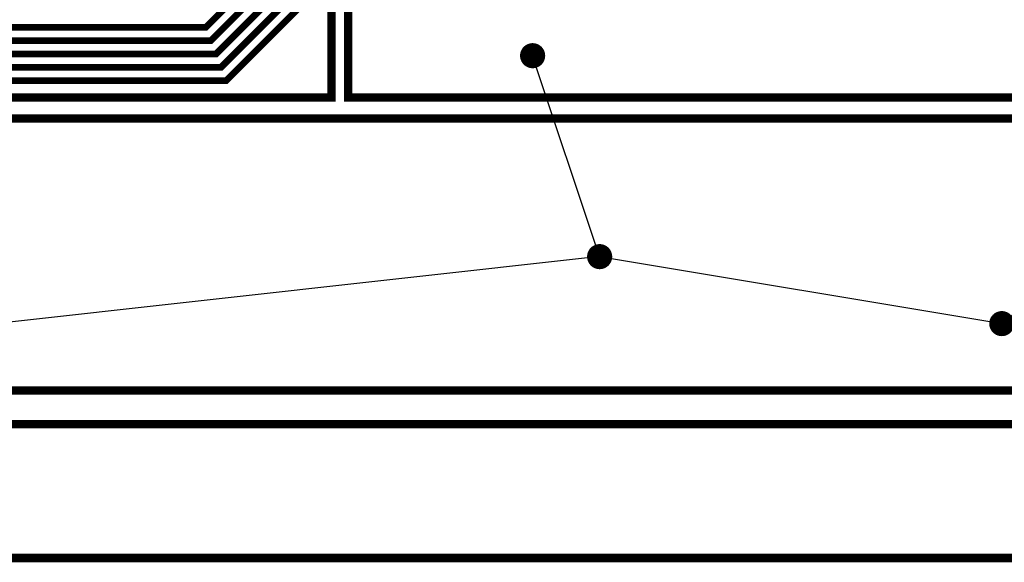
# Model space of a CAD drawing. Extents: x -1 to 210, y -5 to 148.
# Tile 39 of 52: x 138 to 167, y -4 to 12. Entities that reach past the tile are written whole.
import ezdxf

# ---------------------------------------------------------------- set-up
doc = ezdxf.new("R2010")
doc.units = 0
for name, pattern in [('POUR_01_-1_0_000000', [2, 1, 1]), ('SIG_12', [2, 1, 1]), ('SIG_135', [2, 1, 1]), ('SIG_136', [2, 1, 1]), ('SIG_147', [2, 1, 1]), ('SIG_158', [2, 1, 1]), ('SIG_169', [2, 1, 1]), ('SIG_17', [2, 1, 1]), ('SIG_52', [2, 1, 1]), ('SIG_94', [2, 1, 1]), ('TRMIDX_2048', [2, 1, 1])]:
    doc.linetypes.add(name, pattern=pattern)
for name, color, linetype in [('BOARD_OUTLINE_00', 254, 'CONTINUOUS'), ('COPPER_CUTOUT_03', 112, 'CONTINUOUS'), ('DIMENSION2_24', 254, 'CONTINUOUS'), ('DRIL_PLTE_THRU_01', 176, 'CONTINUOUS'), ('DRIL_PLTE_THRU_02', 255, 'CONTINUOUS'), ('DRIL_PLTE_THRU_03', 106, 'CONTINUOUS'), ('DRIL_PLTE_THRU_04', 16, 'CONTINUOUS'), ('DRIL_SYMBOL', 254, 'CONTINUOUS'), ('LINK_00', 57, 'CONTINUOUS'), ('PADS_BOT', 1, 'CONTINUOUS'), ('PADS_INNER', 5, 'CONTINUOUS'), ('PADS_TOP', 5, 'CONTINUOUS'), ('POUR_HEADER_01', 5, 'CONTINUOUS'), ('POUR_HEADER_02', 253, 'CONTINUOUS'), ('POUR_HEADER_03', 112, 'CONTINUOUS'), ('POUR_HEADER_04', 1, 'CONTINUOUS'), ('TRACE_04', 1, 'CONTINUOUS'), ('VIAPTS', 5, 'CONTINUOUS')]:
    doc.layers.add(name, color=color, linetype=linetype)

# ---------------------------------------------------------------- blocks, each defined once
blk = doc.blocks.new('BOARD_1')
at = {"layer": 'BOARD_OUTLINE_00', "const_width": 0.254}
blk.add_lwpolyline([(-5, 0), (200, 0), (200, 125), (-5, 125)], close=True, dxfattribs=at)
blk = doc.blocks.new('D_1dfeghi_4')
at = {"layer": 'DIMENSION2_24', "linetype": 'TRMIDX_2048', "const_width": 0.254}
blk.add_lwpolyline([(200, -4), (103.573, -4)], dxfattribs=at)
blk = doc.blocks.new('POUR_HEADER_0')
at = {"layer": 'POUR_HEADER_02', "linetype": 'POUR_01_-1_0_000000', "const_width": 0.25}
blk.add_lwpolyline([(104, -83), (141.75, -83), (141.75, -66.75), (136.25, -66.75), (136.25, -57.25), (144.5, -57.25), (144.5, -62), (152.25, -62), (152.25, -47.25), (138.25, -47.25), (138.25, -50.25), (136.25, -50.25), (136.25, -34.75), (169.25, -34.75), (169.25, -49.75), (176.5, -49.75), (176.5, -45.25), (186.5, -45.25), (186.5, -50), (194.5, -50), (194.5, -59.75), (190.75, -59.75), (190.75, -94.5), (-5, -94.5)], dxfattribs=at)
blk = doc.blocks.new('POUR_HEADER_4')
at = {"layer": 'POUR_HEADER_03', "linetype": 'POUR_01_-1_0_000000', "const_width": 0.25}
blk.add_lwpolyline([(-19.75, -1.25), (15.75, -1.25), (15.75, -4.75), (25.25, -4.75), (25.25, -61.25), (-2.25, -61.25), (-2.25, -106), (-25.75, -106), (-25.75, -70.75), (-16.75, -70.75), (-16.75, -50.25), (-30.5, -50.25), (-30.5, -40), (-53.25, -40), (-53.25, -46), (-59, -46), (-59, -34.75), (-2.25, -34.75), (-2.25, -52.25), (22, -52.25), (22, -22.5), (0, -22.5), (0, -6.5), (-19.75, -6.5)], close=True, dxfattribs=at)
blk = doc.blocks.new('POUR_HEADER_5')
at = {"layer": 'POUR_HEADER_03', "linetype": 'POUR_01_-1_0_000000', "const_width": 0.25}
blk.add_lwpolyline([(-19, -38), (2.75, -38), (2.75, -48.25), (16.5, -48.25), (16.5, -67.75), (7.5, -67.75), (7.5, -103.5), (-4.5, -103.5)], dxfattribs=at)
blk = doc.blocks.new('POUR_HEADER_7')
at = {"layer": 'COPPER_CUTOUT_03', "const_width": 0.25}
blk.add_lwpolyline([(79.125, 28.375), (128.625, 28.375), (128.625, 33.125), (108.875, 33.125), (108.875, 39.625), (145.625, 39.625), (145.625, 36.125), (155.125, 36.125), (155.125, -21.625), (127.625, -21.625), (127.625, -66.375), (90.375, -66.375)], dxfattribs=at)
at = {"layer": 'POUR_HEADER_03', "linetype": 'POUR_01_-1_0_000000', "const_width": 0.25}
blk.add_lwpolyline([(-43, -74.5), (-43, 48.5), (160, 48.5), (160, -74.5)], close=True, dxfattribs=at)
blk = doc.blocks.new('POUR_HEADER_8')
at = {"layer": 'POUR_HEADER_01', "linetype": 'POUR_01_-1_0_000000', "const_width": 0.25}
blk.add_lwpolyline([(0, 0), (203, 0), (203, 123), (0, 123)], close=True, dxfattribs=at)
blk = doc.blocks.new('POUR_HEADER_9')
at = {"layer": 'POUR_HEADER_04', "linetype": 'POUR_01_-1_0_000000', "const_width": 0.25}
blk.add_lwpolyline([(0, 0), (203, 0), (203, 123), (0, 123)], close=True, dxfattribs=at)
blk = doc.blocks.new('SMOOTH_0$2')
at = {"const_width": 0.1}
blk.add_lwpolyline([(-0.05, 0, 1), (0.05, 0, 1)], format="xyb", close=True, dxfattribs=at)
blk = doc.blocks.new('DRIL_SYMBOL_0$3')
at = {"layer": 'DRIL_SYMBOL', "const_width": 0.0508}
for points in [[(-0.254, 0), (0.254, 0)], [(0, -0.254), (0, 0.254)]]:
    blk.add_lwpolyline(points, dxfattribs=at)
blk = doc.blocks.new('DRIL_HOLE_0$3')
at = {"const_width": 0.15}
blk.add_lwpolyline([(-0.075, 0, 1), (0.075, 0, 1)], format="xyb", close=True, dxfattribs=at)
blk.add_blockref('DRIL_SYMBOL_0$3', (0, 0))
blk = doc.blocks.new('PAD_34')
at = {"const_width": 0.375}
blk.add_lwpolyline([(0, -0.1875, 1), (0, 0.1875, 1)], format="xyb", close=True, dxfattribs=at)
blk = doc.blocks.new('STK_TOP_3')
at = {"layer": 'DRIL_PLTE_THRU_01'}
blk.add_blockref('DRIL_HOLE_0$3', (0, 0), dxfattribs=at)
at = {"layer": 'DRIL_PLTE_THRU_02'}
blk.add_blockref('DRIL_HOLE_0$3', (0, 0), dxfattribs=at)
at = {"layer": 'DRIL_PLTE_THRU_03'}
blk.add_blockref('DRIL_HOLE_0$3', (0, 0), dxfattribs=at)
at = {"layer": 'DRIL_PLTE_THRU_04'}
blk.add_blockref('DRIL_HOLE_0$3', (0, 0), dxfattribs=at)
at = {"layer": 'PADS_BOT'}
blk.add_blockref('PAD_34', (0, 0), dxfattribs=at)
at = {"layer": 'PADS_INNER'}
blk.add_blockref('PAD_34', (0, 0), dxfattribs=at)
at = {"layer": 'PADS_TOP'}
blk.add_blockref('PAD_34', (0, 0), dxfattribs=at)
blk = doc.blocks.new('SYM_TOP_1')
blk.add_blockref('STK_TOP_3', (0, 0))

msp = doc.modelspace()

# ---------------------------------------------------------------- linework, layer by layer
at = {"layer": 'LINK_00', "linetype": 'SIG_12'}
for p, q in [((167, 3), (178, 12)), ((155, 5), (153, 11)), ((155, 5), (137, 3)), ((155, 5), (167, 3))]:
    msp.add_line(p, q, dxfattribs=at)
at = {"layer": 'TRACE_04', "linetype": 'SIG_169', "const_width": 0.2}
msp.add_lwpolyline([(120.4, 11.85), (143.25, 11.85), (146.1, 14.7), (147.2, 15.8)], dxfattribs=at)
at = {"layer": 'TRACE_04', "linetype": 'SIG_158', "const_width": 0.2}
msp.add_lwpolyline([(120.25, 11.45), (143.4, 11.45), (146.75, 14.8), (153, 14.8)], dxfattribs=at)
at = {"layer": 'TRACE_04', "linetype": 'SIG_147', "const_width": 0.2}
msp.add_lwpolyline([(34.04, 5), (109.15, 5), (115.2, 11.05), (143.55, 11.05), (146.4, 13.9), (147.45, 13.9)], dxfattribs=at)
at = {"layer": 'TRACE_04', "linetype": 'SIG_136', "const_width": 0.2}
msp.add_lwpolyline([(32.6, 4.6), (109.3, 4.6), (115.35, 10.65), (143.7, 10.65), (146.55, 13.5), (146.991, 13.5)], dxfattribs=at)
at = {"layer": 'TRACE_04', "linetype": 'SIG_135', "const_width": 0.2}
msp.add_lwpolyline([(91.85, 4.2), (109.45, 4.2), (110.6, 5.35), (115.5, 10.25), (143.85, 10.25), (146.7, 13.1), (163.2, 13.1)], dxfattribs=at)

# ---------------------------------------------------------------- block references
for name in ['BOARD_1', 'D_1dfeghi_4']:
    msp.add_blockref(name, (5, 0))
at = {"linetype": 'SIG_17'}
msp.add_blockref('POUR_HEADER_7', (44, 75.5), dxfattribs=at)
at = {"linetype": 'SIG_12'}
for name, p in [('POUR_HEADER_8', (1, 1)), ('POUR_HEADER_9', (1, 1)), ('POUR_HEADER_0', (6, 95.5))]:
    msp.add_blockref(name, p, dxfattribs=at)
at = {"linetype": 'SIG_52'}
msp.add_blockref('POUR_HEADER_4', (173.25, 115.75), dxfattribs=at)
at = {"linetype": 'SIG_94'}
msp.add_blockref('POUR_HEADER_5', (139.5, 113.25), dxfattribs=at)
at = {"layer": 'TRACE_04'}
for p in [(143.25, 11.85), (143.4, 11.45), (143.55, 11.05), (143.7, 10.65)]:
    msp.add_blockref('SMOOTH_0$2', p, dxfattribs=at)
at = {"layer": 'VIAPTS', "linetype": 'SIG_12'}
for p in [(153, 11), (155, 5), (167, 3)]:
    msp.add_blockref('SYM_TOP_1', p, dxfattribs=at)

doc.saveas('drawing.dxf')
